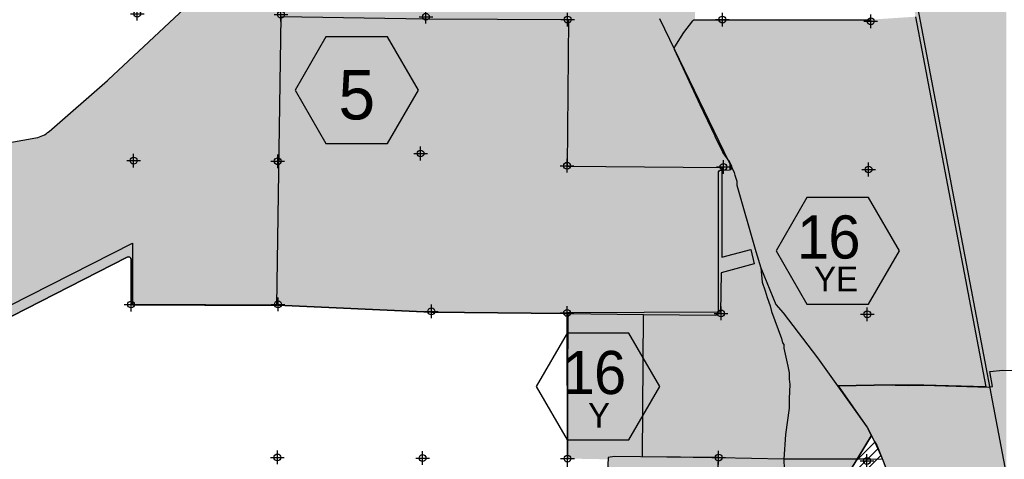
# Model space of a CAD drawing. Extents: x 136693 to 413893, y 707796 to 905796.
# Tile 58 of 70: x 177964 to 213874, y 859767 to 875816. Entities that reach past the tile are written whole.
import ezdxf
from ezdxf.enums import TextEntityAlignment as Align

# ---------------------------------------------------------------- set-up
doc = ezdxf.new("R2010")
doc.units = 0
doc.header["$LTSCALE"] = 2000
doc.header["$PDMODE"] = 34
doc.header["$PDSIZE"] = 250
doc.linetypes.add('DASHED', pattern=[0])
doc.layers.get('0').update_dxf_attribs({"linetype": 'CONTINUOUS'})
for name, color, linetype in [('1990WSHEDS', 3, 'CONTINUOUS'), ('1992WSHEDFILL', 8, 'CONTINUOUS'), ('CITY', 14, 'DASHED'), ('EBRANCHFILL', 11, 'CONTINUOUS'), ('GATORFILL', 11, 'CONTINUOUS'), ('HEX', 2, 'CONTINUOUS'), ('IMPERIALFILL', 11, 'CONTINUOUS'), ('MAJROADS', 9, 'CONTINUOUS'), ('POWELLFILL', 11, 'CONTINUOUS'), ('RR', 13, 'CONTINUOUS'), ('SEC', 2, 'CONTINUOUS'), ('WSHEDS', 3, 'CONTINUOUS'), ('YELLOWFILL', 11, 'CONTINUOUS')]:
    doc.layers.add(name, color=color, linetype=linetype)

# ---------------------------------------------------------------- blocks, each defined once
blk = doc.blocks.new('*X')
at = {"color": 0}
for p, q in [((208459, 859705), (209152, 860397)), ((209012, 860611), (209031, 860630)), ((207906, 858798), (209260, 860151)), ((207353, 857891), (209367, 859905))]:
    blk.add_line(p, q, dxfattribs=at)

msp = doc.modelspace()

# ---------------------------------------------------------------- linework, layer by layer
at = {"layer": '1990WSHEDS', "color": 0}
for points, format in [([(155344, 860347, 0, 0, 0), (160567, 860179, 0, 0, 0.423685), (160670, 860279, 0, 0, 0), (160670, 863536, 0, 0, -0.188527), (160696, 863604, 0, 0, 0), (162441, 865495, 0, 0, -0.058247), (162459, 865510, 0, 0, 0), (168646, 869676, 0, 0, -0.075314), (168673, 869689, 0, 0, 0), (169041, 869800, 0, 0, 0), (178554, 871503, 0, 0, 0.13571), (179035, 871734, 0, 0, 0), (181168, 873592, 0, 0, 0.009104), (181195, 873616, 0, 0, 0), (188986, 880920, 0, 0, -0.024478), (189061, 880983, 0, 0, 0), (193785, 884614, 0, 0, 0.114809), (194072, 884964, 0, 0, 0), (194805, 886449, 100, 100, 0)], "xyseb"), ([(210638, 875925), (213205, 862418), (210934, 862468), (209133, 862473), (207817, 862449), (208881, 860918), (209030, 860634), (207011, 857331, 0.128358)], "xyb"), ([(203258, 854521), (203454, 859831), (200676, 859855), (200718, 865058), (203344, 865033, 0.41695), (203445, 865133), (203445, 870226, -0.410899), (203544, 870326), (203847, 870329, 0.55383), (203935, 870474), (203853, 870640, 0.044994), (203843, 870655), (203617, 870956, -0.051765), (203607, 870974), (203334, 871557, 0.003283), (203334, 871558), (202781, 872704, -0.004284), (202780, 872706), (201846, 874729, -0.254467), (201852, 874824), (202180, 875342, -0.024244), (202185, 875349), (202518, 875777, -0.231443), (202597, 875816)], "xyb"), ([(208983, 875816, 0.016482), (208990, 875816)], "xyb"), ([(197930, 865084), (197837, 865084, -0.000355), (197836, 865084), (192970, 865137, -0.008986), (192966, 865137), (187369, 865398, 0.010736), (187365, 865399), (182125, 865418, -0.413114), (182025, 865518), (182025, 867055, 0.560436), (181879, 867144), (171395, 861786, 0.281693), (171341, 861697), (171341, 860159, -0.41707), (171240, 860059), (165953, 860110, 0.41707), (165852, 860010), (165852, 855967, -0.414214), (165752, 855867), (160717, 855867, 0.414214), (160617, 855767), (160617, 854768, -0.41706), (160516, 854668), (155254, 854719)], "xyb")]:
    msp.add_lwpolyline(points, format=format, dxfattribs=at)
for points in [[(197930, 865084), (197943, 859795)], [(209030, 860634), (209145, 860413), (209417, 859791), (210852, 856087), (211502, 854456), (211524, 853516), (211524, 852843), (211485, 852368), (211485, 852052), (210179, 852052), (210158, 849142), (211540, 849140), (212419, 849117), (212454, 849169), (213621, 847106), (213716, 847157)]]:
    msp.add_lwpolyline(points, dxfattribs=at)
at = {"layer": 'CITY', "color": 0}
msp.add_lwpolyline([(152704, 881643), (160973, 881731), (160774, 876172), (160681, 865499), (165967, 865414), (171400, 865413), (176785, 865354), (177602, 865377), (182078, 867657), (182075, 865402), (187348, 865388), (187499, 875932), (192795, 875851), (197979, 875822), (197937, 870471), (203574, 870421), (203567, 867149), (204626, 867424), (204750, 866898), (203543, 866570), (203524, 865133), (197957, 865112), (197910, 854551)], dxfattribs=at)
at = {"layer": 'EBRANCHFILL', "color": 0}
for points in [[(209133, 862473), (209133, 875825), (210638, 862469), (210638, 875925)], [(210638, 862469), (210638, 875925), (210638, 862469), (210638, 875925)], [(210638, 862469), (210638, 875925), (210934, 862468), (210934, 874367)], [(202185, 873994), (202185, 875349), (202518, 873274), (202518, 875777)], [(202518, 873274), (202518, 875777), (202520, 873269), (202520, 875780)], [(202520, 873269), (202520, 875780), (202526, 873256), (202526, 875787)], [(202526, 873256), (202526, 875787), (202532, 873242), (202532, 875792)], [(202532, 873242), (202532, 875792), (202539, 873227), (202539, 875798)], [(202539, 873227), (202539, 875798), (202547, 873211), (202547, 875802)], [(202547, 873211), (202547, 875802), (202554, 873194), (202554, 875806)], [(202554, 873194), (202554, 875806), (202563, 873177), (202563, 875810)], [(202563, 873177), (202563, 875810), (202571, 873159), (202571, 875812)], [(202571, 873159), (202571, 875812), (202579, 873140), (202579, 875814)], [(202579, 873140), (202579, 875814), (202588, 873122), (202588, 875815)], [(202588, 873122), (202588, 875815), (202597, 873103), (202597, 875816)], [(202597, 873103), (202597, 875816), (202780, 872706), (202780, 875816)], [(202780, 872706), (202780, 875816), (202781, 872704), (202781, 875816)], [(202781, 872704), (202781, 875816), (203258, 871716), (203258, 875816)], [(203258, 871716), (203258, 875816), (203334, 871558), (203334, 875816)], [(203334, 871558), (203334, 875816), (203334, 871557), (203334, 875816)], [(203334, 871557), (203334, 875816), (203344, 871537), (203344, 875816)], [(203344, 871537), (203344, 875816), (203353, 871518), (203353, 875816)], [(203353, 871518), (203353, 875816), (203361, 871500), (203361, 875816)], [(203361, 871500), (203361, 875816), (203370, 871482), (203370, 875816)], [(203370, 871482), (203370, 875816), (203378, 871464), (203378, 875816)], [(203378, 871464), (203378, 875816), (203386, 871446), (203386, 875816)], [(203386, 871446), (203386, 875816), (203394, 871430), (203394, 875816)], [(203394, 871430), (203394, 875816), (203401, 871414), (203401, 875816)], [(203401, 871414), (203401, 875816), (203408, 871399), (203408, 875816)], [(203408, 871399), (203408, 875816), (203415, 871385), (203415, 875816)], [(203415, 871385), (203415, 875816), (203421, 871372), (203421, 875816)], [(203421, 871372), (203421, 875816), (203426, 871361), (203426, 875816)], [(203426, 871361), (203426, 875816), (203431, 871351), (203431, 875816)], [(203431, 871351), (203431, 875816), (203435, 871342), (203435, 875816)], [(203435, 871342), (203435, 875816), (203438, 871334), (203438, 875816)], [(203438, 871334), (203438, 875816), (203441, 871329), (203441, 875816)], [(203441, 871329), (203441, 875816), (203443, 871324), (203443, 875816)], [(203443, 871324), (203443, 875816), (203444, 871322), (203444, 875816)], [(203444, 871322), (203444, 875816), (203445, 871321), (203445, 875816)], [(203445, 871321), (203445, 875816), (203445, 871321), (203445, 875816)], [(203445, 871321), (203445, 875816), (203445, 871320), (203445, 875816)], [(203445, 871320), (203445, 875816), (203446, 871318), (203446, 875816)], [(203446, 871318), (203446, 875816), (203448, 871314), (203448, 875816)], [(203448, 871314), (203448, 875816), (203450, 871309), (203450, 875816)], [(203450, 871309), (203450, 875816), (203454, 871302), (203454, 875816)], [(203454, 871302), (203454, 875816), (203454, 871300), (203454, 875816)], [(203454, 871300), (203454, 875816), (203458, 871293), (203458, 875816)], [(203458, 871293), (203458, 875816), (203462, 871284), (203462, 875816)], [(203462, 871284), (203462, 875816), (203467, 871272), (203467, 875816)], [(203467, 871272), (203467, 875816), (203473, 871260), (203473, 875816)], [(203473, 871260), (203473, 875816), (203480, 871246), (203480, 875816)], [(203480, 871246), (203480, 875816), (203486, 871231), (203486, 875816)], [(203486, 871231), (203486, 875816), (203494, 871216), (203494, 875816)], [(203494, 871216), (203494, 875816), (203501, 871199), (203501, 875816)], [(203501, 871199), (203501, 875816), (203509, 871182), (203509, 875816)], [(203509, 871182), (203509, 875816), (203518, 871164), (203518, 875816)], [(203518, 871164), (203518, 875816), (203526, 871146), (203526, 875816)], [(203526, 871146), (203526, 875816), (203535, 871128), (203535, 875816)], [(203535, 871128), (203535, 875816), (203544, 871109), (203544, 875816)], [(203544, 871109), (203544, 875816), (203607, 870974), (203607, 875816)], [(203607, 870974), (203607, 875816), (203611, 870966), (203611, 875816)], [(203611, 870966), (203611, 875816), (203615, 870959), (203615, 875816)], [(203615, 870959), (203615, 875816), (203617, 870956), (203617, 875816)], [(203617, 870956), (203617, 875816), (203794, 870720), (203794, 875816)], [(203794, 870720), (203794, 875816), (203843, 870655), (203843, 875816)], [(203843, 870655), (203843, 875816), (203843, 870655), (203843, 875816)], [(203843, 870655), (203843, 875816), (203847, 870649), (203847, 875816)], [(203847, 870649), (203847, 875816), (203848, 870647), (203848, 875816)], [(203848, 870647), (203848, 875816), (203853, 870640), (203853, 875816)], [(203853, 870640), (203853, 875816), (203856, 870633), (203856, 875816)], [(203856, 870633), (203856, 875816), (203864, 870616), (203864, 875816)], [(203864, 870616), (203864, 875816), (203873, 870599), (203873, 875816)], [(203873, 870599), (203873, 875816), (203881, 870583), (203881, 875816)], [(203881, 870583), (203881, 875816), (203889, 870566), (203889, 875816)], [(203889, 870566), (203889, 875816), (203891, 870562), (203891, 875816)], [(203891, 870562), (203891, 875816), (203897, 870551), (203897, 875816)], [(203897, 870551), (203897, 875816), (203904, 870536), (203904, 875816)], [(203904, 870536), (203904, 875816), (203911, 870523), (203911, 875816)], [(203911, 870523), (203911, 875816), (203914, 870517), (203914, 875816)], [(203914, 870517), (203914, 875816), (203917, 870510), (203917, 875816)], [(203917, 870510), (203917, 875816), (203923, 870498), (203923, 875816)], [(203923, 870498), (203923, 875816), (203928, 870488), (203928, 875816)], [(203928, 870488), (203928, 875816), (203933, 870479), (203933, 875816)], [(203933, 870479), (203933, 875816), (203935, 870474), (203935, 875816)], [(203935, 870474), (203935, 875816), (203936, 870473), (203936, 875816)], [(203936, 870473), (203936, 875816), (203937, 870470), (203937, 875816)], [(203937, 870470), (203937, 875816), (203940, 870465), (203940, 875816)], [(203940, 870465), (203940, 875816), (203940, 870462), (203940, 875816)], [(203940, 870462), (203940, 875816), (203942, 870456), (203942, 875816)], [(203942, 870456), (203942, 875816), (203943, 870454), (203943, 875816)], [(203943, 870454), (203943, 875816), (203944, 870448), (203944, 875816)], [(203944, 870448), (203944, 875816), (203945, 870445), (203945, 875816)], [(203945, 870445), (203945, 875816), (203945, 870439), (203945, 875816)], [(203945, 870439), (203945, 875816), (203946, 870436), (203946, 875816)], [(203946, 870436), (203946, 875816), (203946, 870431), (203946, 875816)], [(203946, 852149), (203946, 875816), (204116, 852282), (204116, 875816)], [(204116, 852282), (204116, 875816), (204258, 852469), (204258, 875816)], [(204258, 852469), (204258, 875816), (204340, 852618), (204340, 875816)], [(204340, 852618), (204340, 875816), (204445, 852917), (204445, 875816)], [(204445, 852910), (204445, 875816), (204677, 853157), (204677, 875816)], [(204677, 853157), (204677, 875816), (204879, 853291), (204879, 875816)], [(204879, 853291), (204879, 875816), (205036, 853441), (205036, 875816)], [(205036, 853441), (205036, 875816), (205156, 853613), (205156, 875816)], [(205156, 853613), (205156, 875816), (205201, 853815), (205201, 875816)], [(205201, 854525), (205201, 875816), (205528, 854522), (205528, 875816)], [(205528, 854522), (205528, 875816), (205928, 854522), (205928, 875816)], [(205928, 855272), (205928, 875816), (205979, 855465), (205979, 875816)], [(205979, 855465), (205979, 875816), (206132, 857209), (206132, 875816)], [(206132, 857209), (206132, 875816), (206932, 857209), (206932, 875816)], [(206932, 857709), (206932, 875816), (207241, 857709), (207241, 875816)], [(207241, 857709), (207241, 875816), (207817, 858652), (207817, 875816)], [(207817, 862449), (207817, 875816), (208881, 862469), (208881, 875816)], [(208881, 862469), (208881, 875816), (208983, 862470), (208983, 875816)], [(208983, 862470), (208983, 875816), (208990, 862471), (208990, 875816)], [(208990, 862471), (208990, 875816), (209024, 862471), (209024, 875818)], [(209024, 862471), (209024, 875818), (209133, 862473), (209133, 875825)], [(201852, 874715), (201852, 874824), (202180, 874006), (202180, 875342)], [(202180, 874005), (202180, 875342), (202185, 873994), (202185, 875349)], [(202180, 874006), (202180, 875342), (202180, 874005), (202180, 875342)], [(201837, 874758), (201837, 874783), (201838, 874757), (201838, 874784)], [(201837, 874766), (201837, 874775), (201837, 874758), (201837, 874783)], [(201837, 874775), (201837, 874775), (201837, 874766), (201837, 874775)], [(201838, 874757), (201838, 874784), (201839, 874749), (201839, 874792)], [(201839, 874749), (201839, 874792), (201841, 874741), (201841, 874800)], [(201839, 874749), (201839, 874792), (201839, 874749), (201839, 874792)], [(201841, 874740), (201841, 874801), (201844, 874733), (201844, 874809)], [(201841, 874741), (201841, 874800), (201841, 874740), (201841, 874801)], [(201844, 874732), (201844, 874809), (201846, 874729), (201846, 874812)], [(201844, 874733), (201844, 874809), (201844, 874732), (201844, 874809)], [(201846, 874729), (201846, 874812), (201848, 874724), (201848, 874816)], [(201848, 874724), (201848, 874816), (201852, 874715), (201852, 874824)], [(210934, 862468), (210934, 874367), (213205, 862418)], [(203445, 859831), (203445, 870234), (203446, 859831), (203446, 870242)], [(203445, 859831), (203445, 870226), (203445, 859831), (203445, 870234)], [(203446, 859831), (203446, 870242), (203448, 859831), (203448, 870251)], [(203448, 859831), (203448, 870251), (203450, 859831), (203450, 870259)], [(203450, 859831), (203450, 870259), (203454, 859831), (203454, 870267)], [(203454, 854526), (203454, 870269), (203458, 854526), (203458, 870275)], [(203454, 859831), (203454, 870267), (203454, 859831), (203454, 870269)], [(203458, 854526), (203458, 870275), (203462, 854526), (203462, 870282)], [(203462, 854526), (203462, 870282), (203467, 854527), (203467, 870289)], [(203467, 854527), (203467, 870289), (203473, 854527), (203473, 870296)], [(203473, 854527), (203473, 870296), (203480, 854527), (203480, 870302)], [(203480, 854527), (203480, 870302), (203486, 854527), (203486, 870307)], [(203486, 854527), (203486, 870307), (203494, 854527), (203494, 870312)], [(203494, 854527), (203494, 870312), (203501, 854527), (203501, 870316)], [(203501, 854527), (203501, 870316), (203509, 854528), (203509, 870320)], [(203509, 854528), (203509, 870320), (203518, 854528), (203518, 870322)], [(203518, 854528), (203518, 870322), (203526, 854528), (203526, 870324)], [(203526, 854528), (203526, 870324), (203535, 854528), (203535, 870326)], [(203535, 854528), (203535, 870326), (203544, 854528), (203544, 870326)], [(203544, 854528), (203544, 870326), (203607, 854530), (203607, 870327)], [(203607, 854530), (203607, 870327), (203611, 854530), (203611, 870327)], [(203611, 854530), (203611, 870327), (203615, 854530), (203615, 870327)], [(203615, 854530), (203615, 870327), (203617, 854530), (203617, 870327)], [(203617, 854530), (203617, 870327), (203794, 854534), (203794, 870329)], [(203794, 854534), (203794, 870329), (203843, 854536), (203843, 870329)], [(203843, 854536), (203843, 870329), (203843, 854536), (203843, 870329)], [(203843, 854536), (203843, 870329), (203847, 854536), (203847, 870329)], [(203847, 854536), (203847, 870329), (203848, 854536), (203848, 870330)], [(203848, 854536), (203848, 870330), (203853, 854536), (203853, 870330)], [(203853, 854536), (203853, 870330), (203856, 854536), (203856, 870330)], [(203856, 854536), (203856, 870330), (203864, 854536), (203864, 870331)], [(203864, 854536), (203864, 870331), (203873, 854536), (203873, 870333)], [(203873, 854536), (203873, 870333), (203881, 854537), (203881, 870336)], [(203881, 854537), (203881, 870336), (203889, 854537), (203889, 870339)], [(203889, 854537), (203889, 870339), (203891, 854537), (203891, 870340)], [(203891, 852243), (203891, 870340), (203897, 852215), (203897, 870343)], [(203897, 852215), (203897, 870343), (203904, 852176), (203904, 870348)], [(203904, 852176), (203904, 870348), (203911, 852140), (203911, 870354)], [(203911, 852140), (203911, 870354), (203914, 852125), (203914, 870356)], [(203914, 852125), (203914, 870356), (203917, 852127), (203917, 870360)], [(203917, 852127), (203917, 870360), (203923, 852132), (203923, 870366)], [(203923, 852132), (203923, 870366), (203928, 852136), (203928, 870373)], [(203928, 852136), (203928, 870373), (203933, 852139), (203933, 870380)], [(203933, 852139), (203933, 870380), (203935, 852141), (203935, 870385)], [(203935, 852141), (203935, 870385), (203936, 852142), (203936, 870386)], [(203936, 852142), (203936, 870386), (203937, 852142), (203937, 870388)], [(203937, 852142), (203937, 870388), (203940, 852144), (203940, 870394)], [(203940, 852145), (203940, 870396), (203942, 852147), (203942, 870403)], [(203940, 852144), (203940, 870394), (203940, 852145), (203940, 870396)], [(203942, 852147), (203942, 870403), (203943, 852147), (203943, 870405)], [(203943, 852147), (203943, 870405), (203944, 852148), (203944, 870411)], [(203944, 852148), (203944, 870411), (203945, 852148), (203945, 870413)], [(203945, 852149), (203945, 870420), (203946, 852149), (203946, 870422)], [(203945, 852148), (203945, 870413), (203945, 852149), (203945, 870420)], [(203946, 852149), (203946, 870422), (203946, 852149), (203946, 870431)], [(200676, 859855), (200676, 859855), (200718, 859854), (200718, 865058)], [(200718, 859854), (200718, 865058), (201837, 859845), (201837, 865047)], [(203401, 859831), (203401, 865051), (203408, 859831), (203408, 865056)], [(203408, 859831), (203408, 865056), (203415, 859831), (203415, 865062)], [(203415, 859831), (203415, 865062), (203421, 859831), (203421, 865068)], [(203421, 859831), (203421, 865068), (203426, 859831), (203426, 865075)], [(203426, 859831), (203426, 865075), (203431, 859831), (203431, 865082)], [(203431, 859831), (203431, 865082), (203435, 859831), (203435, 865090)], [(203435, 859831), (203435, 865090), (203438, 859831), (203438, 865098)], [(203438, 859831), (203438, 865098), (203441, 859831), (203441, 865106)], [(203441, 859831), (203441, 865106), (203443, 859831), (203443, 865115)], [(203443, 859831), (203443, 865115), (203444, 859831), (203444, 865123)], [(203444, 859831), (203444, 865123), (203445, 859831), (203445, 865132)], [(203445, 859831), (203445, 865132), (203445, 859831), (203445, 865133)], [(201837, 859845), (201837, 865047), (201837, 859845), (201837, 865047)], [(201837, 859845), (201837, 865047), (201837, 859845), (201837, 865047)], [(201837, 859845), (201837, 865047), (201838, 859845), (201838, 865047)], [(201838, 859845), (201838, 865047), (201839, 859845), (201839, 865047)], [(201839, 859845), (201839, 865047), (201839, 859845), (201839, 865047)], [(201839, 859845), (201839, 865047), (201841, 859845), (201841, 865047)], [(201841, 859845), (201841, 865047), (201841, 859845), (201841, 865047)], [(201841, 859845), (201841, 865047), (201844, 859845), (201844, 865047)], [(201844, 859845), (201844, 865047), (201844, 859845), (201844, 865047)], [(201844, 859845), (201844, 865047), (201846, 859845), (201846, 865047)], [(201846, 859845), (201846, 865047), (201848, 859845), (201848, 865047)], [(201848, 859845), (201848, 865047), (201852, 859845), (201852, 865047)], [(201852, 859845), (201852, 865047), (202180, 859842), (202180, 865044)], [(202180, 859842), (202180, 865044), (202180, 859842), (202180, 865044)], [(202180, 859842), (202180, 865044), (202185, 859842), (202185, 865044)], [(202185, 859842), (202185, 865044), (202518, 859839), (202518, 865041)], [(202518, 859839), (202518, 865041), (202520, 859839), (202520, 865041)], [(202520, 859839), (202520, 865041), (202526, 859839), (202526, 865041)], [(202526, 859839), (202526, 865041), (202532, 859839), (202532, 865041)], [(202532, 859839), (202532, 865041), (202539, 859839), (202539, 865041)], [(202539, 859839), (202539, 865041), (202547, 859839), (202547, 865041)], [(202547, 859839), (202547, 865041), (202554, 859839), (202554, 865040)], [(202554, 859839), (202554, 865040), (202563, 859839), (202563, 865040)], [(202563, 859839), (202563, 865040), (202571, 859838), (202571, 865040)], [(202571, 859838), (202571, 865040), (202579, 859838), (202579, 865040)], [(202579, 859838), (202579, 865040), (202588, 859838), (202588, 865040)], [(202588, 859838), (202588, 865040), (202597, 859838), (202597, 865040)], [(202597, 859838), (202597, 865040), (202780, 859837), (202780, 865038)], [(202780, 859837), (202780, 865038), (202781, 859837), (202781, 865038)], [(202781, 859837), (202781, 865038), (203258, 859833), (203258, 865034)], [(203258, 859833), (203258, 865034), (203334, 859832), (203334, 865033)], [(203334, 859832), (203334, 865033), (203334, 859832), (203334, 865033)], [(203334, 859832), (203334, 865033), (203344, 859832), (203344, 865033)], [(203344, 859832), (203344, 865033), (203353, 859832), (203353, 865033)], [(203353, 859832), (203353, 865033), (203361, 859832), (203361, 865034)], [(203361, 859832), (203361, 865034), (203370, 859832), (203370, 865036)], [(203370, 859832), (203370, 865036), (203378, 859832), (203378, 865039)], [(203378, 859832), (203378, 865039), (203386, 859831), (203386, 865042)], [(203386, 859831), (203386, 865042), (203394, 859831), (203394, 865046)], [(203394, 859831), (203394, 865046), (203401, 859831), (203401, 865051)], [(207817, 858652), (207817, 862449), (208881, 860396), (208881, 860918)], [(213205, 862418), (213205, 862418), (213205, 862418)], [(208881, 860396), (208881, 860918), (208983, 860564), (208983, 860713)], [(208983, 860564), (208983, 860713), (208990, 860574), (208990, 860700)], [(203450, 854526), (203450, 859725), (203454, 854526), (203454, 859812)], [(203454, 854526), (203454, 859812), (203454, 854526), (203454, 859831)]]:
    msp.add_solid(points, dxfattribs=at)
at = {"layer": 'GATORFILL', "color": 0}
for points in [[(194072, 865125), (194072, 884964), (194805, 865117), (194805, 886449)], [(194805, 865117), (194805, 886449), (196675, 865097), (196675, 886413)], [(196675, 865097), (196675, 886413), (197109, 865092), (197109, 886415)], [(197109, 865092), (197109, 886415), (197836, 865084), (197836, 886413)], [(197836, 865084), (197836, 886413), (197837, 865084), (197837, 886413)], [(197837, 865084), (197837, 886413), (197930, 865084), (197930, 886413)], [(197930, 865084), (197930, 886413), (198116, 865082), (198116, 886413)], [(198116, 865082), (198116, 886413), (200554, 865060), (200554, 886374)], [(200554, 865060), (200554, 886374), (201837, 865047), (201837, 886354)], [(201837, 874775), (201837, 886354), (201839, 874788), (201839, 886353)], [(201839, 874788), (201839, 886353), (201841, 874800), (201841, 886353)], [(201841, 874800), (201841, 886353), (201846, 874810), (201846, 886353)], [(201846, 874810), (201846, 886353), (201852, 874824), (201852, 886353)], [(201852, 874824), (201852, 886353), (202180, 875342), (202180, 886348)], [(202180, 875342), (202180, 886348), (202185, 875349), (202185, 886348)], [(202185, 875349), (202185, 886348), (202518, 875777), (202518, 886343)], [(202518, 875777), (202518, 886343), (202526, 875787), (202526, 886343)], [(202526, 875787), (202526, 886343), (202547, 875802), (202547, 886342)], [(202547, 875802), (202547, 886342), (202571, 875812), (202571, 886342)], [(202571, 875812), (202571, 886342), (202597, 875816), (202597, 886341)], [(193969, 865126), (193969, 884798), (194072, 865125), (194072, 884964)], [(192970, 865137), (192970, 883987), (193785, 865128), (193785, 884614)], [(193785, 865128), (193785, 884614), (193969, 865126), (193969, 884798)], [(189061, 865319), (189061, 880983), (192966, 865137), (192966, 883985)], [(192966, 865137), (192966, 883985), (192970, 865137), (192970, 883987)], [(187369, 865398), (187369, 879404), (188986, 865323), (188986, 880920)], [(188986, 865323), (188986, 880920), (189061, 865319), (189061, 880983)], [(182125, 865418), (182125, 874488), (187365, 865399), (187365, 879400)], [(187365, 865399), (187365, 879400), (187369, 865398), (187369, 879404)], [(201837, 865047), (201837, 874775), (201839, 865047), (201839, 874749)], [(182022, 867081), (182022, 874391), (182025, 867055), (182025, 874394)], [(182025, 865518), (182025, 874394), (182028, 865492), (182028, 874397)], [(182025, 865518), (182025, 874394), (182025, 867055), (182025, 874394)], [(182028, 865492), (182028, 874397), (182038, 865468), (182038, 874407)], [(182038, 865468), (182038, 874407), (182054, 865448), (182054, 874422)], [(182054, 865448), (182054, 874422), (182075, 865432), (182075, 874441)], [(182075, 865432), (182075, 874441), (182099, 865422), (182099, 874464)], [(182099, 865422), (182099, 874464), (182125, 865418), (182125, 874488)], [(201839, 865047), (201839, 874749), (201841, 865047), (201841, 874742)], [(201841, 865047), (201841, 874742), (201846, 865047), (201846, 874729)], [(201846, 865047), (201846, 874729), (201852, 865047), (201852, 874715)], [(201852, 865047), (201852, 874715), (202180, 865044), (202180, 874006)], [(181195, 866794), (181195, 873616), (181879, 867144), (181879, 874258)], [(181879, 867144), (181879, 874258), (181899, 867152), (181899, 874276)], [(181899, 867152), (181899, 874276), (181925, 867155), (181925, 874301)], [(181925, 867155), (181925, 874301), (181951, 867152), (181951, 874325)], [(181951, 867152), (181951, 874325), (181975, 867142), (181975, 874347)], [(181975, 867142), (181975, 874347), (181996, 867126), (181996, 874367)], [(181996, 867126), (181996, 874367), (182012, 867105), (182012, 874382)], [(182012, 867105), (182012, 874382), (182022, 867081), (182022, 874391)], [(202180, 865044), (202180, 874006), (202185, 865044), (202185, 873994)], [(202185, 865044), (202185, 873994), (202518, 865041), (202518, 873274)], [(179035, 865691), (179035, 871734), (181168, 866781), (181168, 873592)], [(181168, 866781), (181168, 873592), (181195, 866794), (181195, 873616)], [(202518, 865041), (202518, 873274), (202526, 865041), (202526, 873256)], [(202526, 865041), (202526, 873256), (202547, 865041), (202547, 873211)], [(202547, 865041), (202547, 873211), (202571, 865040), (202571, 873159)], [(202571, 865040), (202571, 873159), (202597, 865040), (202597, 873103)], [(202597, 865040), (202597, 873103), (202780, 865038), (202780, 872706)], [(202780, 865038), (202780, 872706), (202781, 865038), (202781, 872704)], [(202781, 865038), (202781, 872704), (203133, 865035), (203133, 871975)], [(203133, 865035), (203133, 871975), (203334, 865033), (203334, 871558)], [(178554, 865445), (178554, 871503), (178803, 865572), (178803, 871582)], [(178803, 865572), (178803, 871582), (179023, 865684), (179023, 871723)], [(179023, 865684), (179023, 871723), (179035, 865691), (179035, 871734)], [(203334, 865033), (203334, 871558), (203334, 865033), (203334, 871557)], [(203334, 865033), (203334, 871557), (203344, 865033), (203344, 871537)], [(203344, 865033), (203344, 871537), (203370, 865036), (203370, 871482)], [(171395, 861786), (171395, 870221), (178554, 865445), (178554, 871503)], [(203370, 865036), (203370, 871482), (203394, 865046), (203394, 871430)], [(203394, 865046), (203394, 871430), (203415, 865062), (203415, 871385)], [(203415, 865062), (203415, 871385), (203431, 865082), (203431, 871351)], [(203431, 865082), (203431, 871351), (203441, 865106), (203441, 871329)], [(203441, 865106), (203441, 871329), (203445, 865132), (203445, 871321)], [(203445, 865132), (203445, 871321), (203445, 865133), (203445, 871321)], [(203445, 870226), (203445, 871321), (203445, 865133), (203445, 871321)], [(203445, 870226), (203445, 871321), (203448, 870251), (203448, 871314)], [(203448, 870251), (203448, 871314), (203458, 870275), (203458, 871293)], [(203458, 870275), (203458, 871293), (203468, 870289), (203468, 871271)], [(203468, 870289), (203468, 871271), (203473, 870296), (203473, 871260)], [(203473, 870296), (203473, 871260), (203494, 870312), (203494, 871216)], [(203494, 870312), (203494, 871216), (203518, 870322), (203518, 871164)], [(203518, 870322), (203518, 871164), (203544, 870326), (203544, 871109)], [(203544, 870326), (203544, 871109), (203607, 870327), (203607, 870974)], [(203607, 870327), (203607, 870974), (203617, 870327), (203617, 870956)], [(203617, 870327), (203617, 870956), (203843, 870329), (203843, 870655)], [(203843, 870329), (203843, 870655), (203847, 870329), (203847, 870649)], [(203847, 870329), (203847, 870649), (203853, 870330), (203853, 870640)], [(203853, 870330), (203853, 870640), (203873, 870333), (203873, 870599)], [(203873, 870333), (203873, 870599), (203897, 870343), (203897, 870551)], [(203897, 870343), (203897, 870551), (203917, 870360), (203917, 870510)], [(203917, 870360), (203917, 870510), (203933, 870380), (203933, 870479)], [(203933, 870380), (203933, 870479), (203935, 870386), (203935, 870474)], [(203935, 870386), (203935, 870474), (203942, 870403), (203942, 870456)], [(203942, 870403), (203942, 870456), (203943, 870405), (203943, 870452)]]:
    msp.add_solid(points, dxfattribs=at)
at = {"layer": 'HEX', "color": 0}
for points in [[(189134, 875193), (188009, 873245), (189134, 871296), (191384, 871296), (192509, 873245), (191384, 875193)], [(206674, 869322), (205549, 867374), (206674, 865425), (208924, 865425), (210049, 867374), (208924, 869322)], [(197930, 864377), (196805, 862428), (197930, 860480), (200180, 860480), (201305, 862428), (200180, 864377)]]:
    msp.add_lwpolyline(points, close=True, dxfattribs=at)
at = {"layer": 'MAJROADS', "color": 0}
for points in [[(201301, 875861), (203644, 871000), (203942, 870412), (203983, 870328), (204024, 870243), (204049, 870134), (204114, 869924), (204121, 869773), (204816, 867355), (204995, 866759), (205042, 866231), (205148, 865912), (205230, 865676), (205337, 865374), (205386, 865164), (205747, 864181), (205780, 864022), (205829, 863954), (205837, 863828), (205877, 863602), (205983, 863165), (206023, 862922), (206029, 862687), (206053, 862495), (206024, 861984), (206022, 861632), (205897, 860669), (205832, 859773), (205846, 859404)], [(204995, 866759), (205546, 865418), (205812, 865114), (207057, 863471), (208881, 860918), (209087, 860506), (209145, 860413), (209220, 860279), (209417, 859791), (210979, 855841), (211502, 854456), (211554, 853130), (211477, 851824), (211546, 850969), (211528, 850810), (211586, 850700), (211660, 850507), (212454, 849169), (213075, 848117), (213298, 847738), (214324, 846054)], [(207809, 862449), (207817, 862449), (209133, 862473), (209418, 862488), (210373, 862456), (210934, 862468), (213297, 862400), (213448, 862425), (213351, 862978), (213821, 863025), (214215, 863014)], [(208914, 859778), (205832, 859773), (203476, 859827), (199656, 859865), (199421, 859833), (199339, 857806), (199310, 857379), (199301, 857270), (200563, 854621), (200643, 853473)], [(208914, 859778), (209389, 859790)]]:
    msp.add_lwpolyline(points, dxfattribs=at)
at = {"layer": 'POWELLFILL', "color": 0}
for points in [[(213541, 847248), (213541, 886285), (213621, 847106), (213621, 886285)], [(213621, 847106), (213621, 886285), (213688, 847142), (213688, 886285)], [(213688, 847649), (213688, 886285), (213695, 847675), (213695, 886285)], [(213695, 847675), (213695, 886285), (213716, 847757), (213716, 886285)], [(213716, 847757), (213716, 886285), (213749, 847883), (213749, 886285)], [(213749, 847883), (213749, 886285), (213834, 848117), (213834, 886285)], [(213834, 848117), (213834, 886285), (213945, 848384), (213945, 886285)], [(210179, 878341), (210179, 885029), (210852, 874801), (210852, 885029)], [(210852, 874801), (210852, 885029), (210934, 874367), (210934, 885029)], [(210934, 874367), (210934, 885029), (211485, 871470), (211485, 885029)], [(211485, 871470), (211485, 885029), (211485, 871470), (211485, 885029)], [(211485, 871470), (211485, 885029), (211502, 871380), (211502, 885029)], [(211502, 871380), (211502, 885029), (211524, 871262), (211524, 885029)], [(211524, 871262), (211524, 885029), (211540, 871181), (211540, 885029)], [(211540, 871181), (211540, 885029), (212419, 866551), (212419, 885029)], [(212419, 866551), (212419, 885029), (212454, 866369), (212454, 885029)], [(212454, 866369), (212454, 885029), (212808, 864507), (212808, 885029)], [(212808, 864507), (212808, 885029), (213205, 862418), (213205, 885029)], [(213205, 847842), (213205, 885029), (213541, 847248), (213541, 885029)], [(207817, 862449), (207817, 862449), (208881, 860918), (208881, 862469)], [(208881, 860918), (208881, 862469), (208908, 860865), (208908, 862469)], [(208908, 860865), (208908, 862469), (209133, 860437), (209133, 862473)], [(209133, 860437), (209133, 862473), (209145, 860413), (209145, 862473)], [(209145, 860413), (209145, 862473), (209417, 859791), (209417, 862472)], [(209417, 859791), (209417, 862472), (210158, 857879), (210158, 862470)], [(210158, 857879), (210158, 862470), (210179, 857824), (210179, 862470)], [(210179, 857824), (210179, 862470), (210852, 856087), (210852, 862468)], [(210852, 856087), (210852, 862468), (210934, 855880), (210934, 862468)], [(210934, 855880), (210934, 862468), (211485, 854499), (211485, 862456)], [(211485, 854499), (211485, 862456), (211485, 854499), (211485, 862456)], [(211485, 854499), (211485, 862456), (211502, 854456), (211502, 862456)], [(211502, 854456), (211502, 862456), (211524, 853516), (211524, 862455)], [(211524, 849140), (211524, 862455), (211540, 849140), (211540, 862455)], [(211540, 849140), (211540, 862455), (212419, 849117), (212419, 862435)], [(212419, 849117), (212419, 862435), (212454, 849169), (212454, 862435)], [(212454, 849169), (212454, 862435), (212808, 848543), (212808, 862427)], [(212808, 848543), (212808, 862427), (213205, 847842), (213205, 862418)]]:
    msp.add_solid(points, dxfattribs=at)
at = {"layer": 'RR', "color": 0}
msp.add_lwpolyline([(207775, 891740), (214114, 858330)], dxfattribs=at)
at = {"layer": 'SEC', "color": 0}
for p in [(182251, 876030), (187494, 876001), (192779, 875922), (197947, 875818), (203593, 875821), (209003, 875757), (192584, 870931), (182121, 870670), (187373, 870650), (197926, 870483), (203630, 870443), (208923, 870347), (182025, 865419), (187386, 865423), (192980, 865166), (197930, 865113), (203542, 865091), (208878, 865061), (187363, 859836), (192657, 859815), (197943, 859794), (203454, 859831), (208865, 859709)]:
    msp.add_point(p, dxfattribs=at)
at = {"layer": 'WSHEDS', "color": 0}
for points in [[(168907, 869766, -0.034753), (169041, 869800), (178554, 871503, 0.13571), (179035, 871734), (181168, 873592, 0.009104), (181195, 873616), (188986, 880920, -0.024478), (189061, 880983), (193785, 884614, 0.114809), (194072, 884964), (195672, 888206, -0.261184), (196478, 888759), (198232, 888918, 0.195441), (198901, 889264)], [(203258, 854521), (203454, 859831), (200676, 859855), (200718, 865058), (203344, 865033, 0.41695), (203445, 865133), (203445, 870226, -0.410899), (203544, 870326), (203847, 870329, 0.55383), (203935, 870474), (203853, 870640, 0.044994), (203843, 870655), (203617, 870956, -0.051765), (203607, 870974), (203334, 871557, 0.003283), (203334, 871558), (202781, 872704, -0.004284), (202780, 872706), (201846, 874729, -0.254467), (201852, 874824), (202180, 875342, -0.024244), (202185, 875349), (202518, 875777, -0.231443), (202597, 875816), (208983, 875816, 0.016482), (208990, 875816)], [(155254, 854719), (160516, 854668, 0.41706), (160617, 854768), (160617, 855767, -0.414214), (160717, 855867), (165752, 855867, 0.414214), (165852, 855967), (165852, 860010, -0.41707), (165953, 860110), (171240, 860059, 0.41707), (171341, 860159), (171341, 861697, -0.281693), (171395, 861786), (181879, 867144, -0.560436), (182025, 867055), (182025, 865518, 0.413114), (182125, 865418), (187365, 865399, -0.010736), (187369, 865398), (192966, 865137, 0.008986), (192970, 865137), (197836, 865084, 0.000355), (197837, 865084), (200718, 865058, 0.41695)], [(197942, 859767), (197943, 859794, 0.00237), (197943, 859795), (197930, 865113)], [(209030, 860634), (209145, 860413), (209417, 859791), (209772, 858875), (210171, 857843), (210031, 857790, -0.15784), (210424, 855477), (210424, 854477), (210171, 854482), (210179, 852052), (210158, 849142), (209366, 849148), (210335, 847892), (210105, 847699), (210795, 846682), (210923, 846425), (210945, 846126), (210945, 846041), (209471, 845892), (208446, 845721), (208253, 845550), (207976, 845101)], [(197905, 854589), (197942, 859767, 0.00237)]]:
    msp.add_lwpolyline(points, format="xyb", dxfattribs=at)
for points in [[(210638, 875925), (213205, 862418), (210934, 862468), (209133, 862473), (207817, 862449), (208881, 860918), (209024, 860631)], [(209024, 860631), (207241, 857709), (206932, 857709), (206932, 857209), (206132, 857209), (205979, 855465), (205928, 855272), (205928, 854522), (205528, 854522), (205201, 854525), (205201, 853815), (205156, 853613), (205036, 853441), (204879, 853291), (204677, 853157), (204445, 852910), (204445, 852917), (204340, 852618), (204258, 852469), (204116, 852282), (203914, 852125)]]:
    msp.add_lwpolyline(points, dxfattribs=at)
at = {"layer": 'YELLOWFILL', "color": 0}
for points in [[(197930, 865113), (197930, 865113), (197930, 865084)], [(197930, 865084), (197930, 865084), (197943, 859795), (197943, 865083)], [(197943, 859795), (197943, 865083), (199301, 859769), (199301, 865071)], [(199301, 859769), (199301, 865071), (199310, 859769), (199310, 865071)], [(199310, 859769), (199310, 865071), (199339, 859768), (199339, 865070)], [(199339, 859768), (199339, 865070), (199418, 859767), (199418, 865070)], [(199418, 857024), (199418, 865070), (200563, 854621), (200563, 865059)], [(200563, 854621), (200563, 865059), (200643, 853473), (200643, 865058)], [(200643, 853473), (200643, 865058), (200676, 853491), (200676, 865058)], [(200676, 853491), (200676, 859855), (200718, 853514), (200718, 859854)], [(200718, 853514), (200718, 859854), (201795, 854111), (201795, 859845)], [(201795, 854111), (201795, 859845), (202087, 854263), (202087, 859843)], [(202087, 854263), (202087, 859843), (202331, 852458), (202331, 859841)], [(202331, 852458), (202331, 859841), (203258, 852285), (203258, 859833)], [(203258, 854521), (203258, 859833), (203454, 859831)]]:
    msp.add_solid(points, dxfattribs=at)

# ---------------------------------------------------------------- block references
at = {"layer": '1992WSHEDFILL', "color": 0}
msp.add_blockref('*X', (0, 0), dxfattribs=at)
msp.add_blockref('*X', (0, 0), dxfattribs=at)
msp.add_blockref('*X', (0, 0), dxfattribs=at)
msp.add_blockref('*X', (0, 0), dxfattribs=at)
msp.add_blockref('*X', (0, 0), dxfattribs=at)
msp.add_blockref('*X', (0, 0), dxfattribs=at)
msp.add_blockref('*X', (0, 0), dxfattribs=at)
msp.add_blockref('*X', (0, 0), dxfattribs=at)
msp.add_blockref('*X', (0, 0), dxfattribs=at)
msp.add_blockref('*X', (0, 0), dxfattribs=at)
at = {"layer": 'IMPERIALFILL', "color": 0}
msp.add_blockref('*X', (0, 0), dxfattribs=at)

# ---------------------------------------------------------------- texts
at = {"layer": 'HEX', "color": 0}
for s, height, p in [('5', 1800, (190258, 872174)), ('Y', 900, (199093, 860927))]:
    msp.add_text(s, height=height, dxfattribs=at).set_placement(p, align=Align.CENTER)
for s, height, p in [('1', 1575, (206312, 867095)), ('6', 1575, (207458, 867095)), ('YE', 900, (206935, 865900)), ('1', 1575, (197765, 862149)), ('6', 1575, (198911, 862149))]:
    msp.add_text(s, height=height, dxfattribs=at).set_placement(p)

doc.saveas('drawing.dxf')
